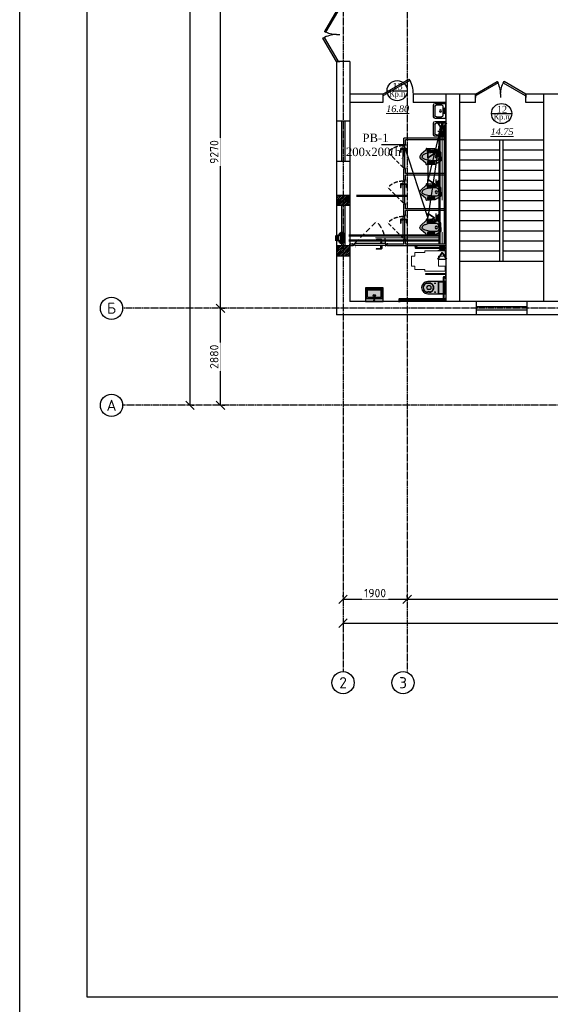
# Model space of a CAD drawing. Header units: inches. Extents: x 8001 to 766003, y -84601 to 563258.
# Tile 27 of 169: x 189106 to 204855, y 129064 to 158280. Entities that reach past the tile are written whole.
import ezdxf
from ezdxf import colors
from ezdxf.entities.mleader import LeaderData, LeaderLine
from ezdxf.enums import TextEntityAlignment as Align
from ezdxf.math import Vec2, Vec3

# ---------------------------------------------------------------- set-up
doc = ezdxf.new("R2010")
doc.units = ezdxf.units.IN
doc.header["$MEASUREMENT"] = 0
for name, pattern in [('ACAD_ISO04W100', [30, 24, -3, 0, -3]), ('Beruniy Xref$0$DASHED', [19.05, 12.7, -6.35]), ('Dashed', [19.05, 12.7, -6.35]), ('HIDDEN', [9.525, 6.35, -3.175])]:
    doc.linetypes.add(name, pattern=pattern)
for name, color, linetype, lineweight in [('.', 7, 'Continuous', 15), ('100_FURNITURE', 15, 'Continuous', 20), ('Text 1', 172, 'Continuous', 25)]:
    doc.layers.add(name, color=color, linetype=linetype, lineweight=lineweight)
doc.layers.add('Oborudovan', color=7, linetype='Continuous', lineweight=50, true_color=0x73109e)
doc.layers.add('Vozduhovod', color=7, linetype='Continuous', lineweight=50, true_color=0x168d87)
for name, color, linetype in [('Аксонометрия', 7, 'Continuous'), ('АСО-сантехника', 22, 'Continuous'), ('Вытяжная', 5, 'Continuous'), ('Осевая линия', 7, 'ACAD_ISO04W100'), ('РАЗРЕЗ', 7, 'Continuous'), ('сан.техника', 146, 'Continuous')]:
    doc.layers.add(name, color=color, linetype=linetype)
doc.styles.add('GOST', font='isocpeur.ttf')
doc.styles.add('Text style', font='isocpeur.ttf', dxfattribs={"height": 250})
doc.styles.add('TIEMS', font='times.ttf')
doc.styles.add('TIMES NEW', font='times.ttf')
doc.dimstyles.new('Dim Style', dxfattribs={"dimtxt": 250, "dimasz": 250, "dimexe": 125, "dimexo": 62.5, "dimgap": 62.5, "dimtad": 1, "dimdec": 0, "dimtxsty": 'Text style', "dimblk": 'OBLIQUE', "dimcen": 250, "dimclrd": 256, "dimclre": 256, "dimclrt": 256, "dimadec": 0, "dimazin": 0, "dimtfac": 1, "dimtdec": 0, "dimtmove": 0, "dimatfit": 3, "dimldrblk": 'OBLIQUE', "dimfxl": 1, "dimlwd": -1, "dimlwe": -1, "dimarcsym": 0})
pattern_1 = [(45, (1858980.19, 2036544.227), (-27.57716447, 27.57716447), []), (45, (1858982.19, 2036544.227), (-27.57716447, 27.57716447), [])]

# ---------------------------------------------------------------- blocks, each defined once
blk = doc.blocks.new('_Oblique')
at = {"color": 0, "linetype": 'ByBlock', "lineweight": -2}
blk.add_line((-0.5, -0.5), (0.5, 0.5), dxfattribs=at)
blk = doc.blocks.new('*D210')
at = {"transparency": 16777216}
for p, q in [((172960, 185656), (172960, 194926)), ((173023, 194926), (173085, 194926)), ((173023, 185656), (173085, 185656))]:
    blk.add_line(p, q, dxfattribs=at)
at = {"layer": 'Defpoints', "color": 0, "transparency": 16777216}
for p in [(172960, 194926), (172960, 194926), (172960, 185656)]:
    blk.add_point(p, dxfattribs=at)
at = {"transparency": 16777216, "xscale": 250, "yscale": 250, "zscale": 250}
for p, rotation in [((172960, 194926), 90), ((172960, 185656), 270)]:
    blk.add_blockref('_Oblique', p, dxfattribs=dict(at, rotation=rotation))
at = {"transparency": 16777216, "insert": (172773, 190291), "char_height": 250, "attachment_point": 5, "rotation": 90, "style": 'Text style', "bg_fill": 3, "box_fill_scale": 1.25, "bg_fill_color": 256, "bg_fill_true_color": 13158600, "bg_fill_transparency": 0}
blk.add_mtext('9270', dxfattribs=at)
blk = doc.blocks.new('*D211')
at = {"transparency": 16777216}
for p, q in [((172054, 182776), (172054, 230196)), ((172117, 230196), (172179, 230196)), ((172117, 182776), (172179, 182776))]:
    blk.add_line(p, q, dxfattribs=at)
at = {"layer": 'Defpoints', "color": 0, "transparency": 16777216}
for p in [(172054, 230196), (172054, 230196), (172054, 182776)]:
    blk.add_point(p, dxfattribs=at)
at = {"transparency": 16777216, "xscale": 250, "yscale": 250, "zscale": 250}
for p, rotation in [((172054, 230196), 90), ((172054, 182776), 270)]:
    blk.add_blockref('_Oblique', p, dxfattribs=dict(at, rotation=rotation))
at = {"transparency": 16777216, "insert": (171867, 206486), "char_height": 250, "attachment_point": 5, "rotation": 90, "style": 'Text style', "bg_fill": 3, "box_fill_scale": 1.25, "bg_fill_color": 256, "bg_fill_true_color": 13158600, "bg_fill_transparency": 0}
blk.add_mtext('47420', dxfattribs=at)
blk = doc.blocks.new('kb-axis')
blk.add_circle((0, 0), 1)
at = {"style": 'GOST'}
blk.add_attdef('AXIS', text='', height=1, dxfattribs=at).set_placement((0, 0), align=Align.MIDDLE_CENTER)
blk = doc.blocks.new('*U289')
at = {"color": 5}
for p, q in [((0, 0), (0, -4)), ((30, 0), (30, -4))]:
    blk.add_line(p, q, dxfattribs=at)
blk.add_lwpolyline([(0, 0), (26, 15), (26.9, 13.5), (0.9, -1.5)], close=True, dxfattribs=at)
blk.add_arc((0, 0), 30, 0, 30, dxfattribs=at)
blk = doc.blocks.new('*U130')
at = {"color": 5}
for p, q in [((-28, 0), (-28, 4)), ((0, 0), (0, 4))]:
    blk.add_line(p, q, dxfattribs=at)
blk.add_lwpolyline([(0, 0), (-24.2, -14), (-25.1, -12.5), (-0.9, 1.5)], close=True, dxfattribs=at)
blk.add_arc((0, 0), 28, 180, 210, dxfattribs=at)
blk = doc.blocks.new('*U131')
at = {"color": 5}
for p, q in [((-32, 0), (-32, 4)), ((0, 0), (0, 4))]:
    blk.add_line(p, q, dxfattribs=at)
blk.add_lwpolyline([(0, 0), (-27.7, -16), (-28.6, -14.5), (-0.9, 1.5)], close=True, dxfattribs=at)
blk.add_arc((0, 0), 32, 180, 210, dxfattribs=at)
blk = doc.blocks.new('*D213')
at = {"transparency": 16777216}
for p, q in [((172960, 182776), (172960, 185656)), ((173023, 185656), (173085, 185656)), ((173023, 182776), (173085, 182776))]:
    blk.add_line(p, q, dxfattribs=at)
at = {"layer": 'Defpoints', "color": 0, "transparency": 16777216}
for p in [(172960, 185656), (172960, 185656), (172960, 182776)]:
    blk.add_point(p, dxfattribs=at)
at = {"transparency": 16777216, "xscale": 250, "yscale": 250, "zscale": 250}
for p, rotation in [((172960, 185656), 90), ((172960, 182776), 270)]:
    blk.add_blockref('_Oblique', p, dxfattribs=dict(at, rotation=rotation))
at = {"transparency": 16777216, "insert": (172773, 184216), "char_height": 250, "attachment_point": 5, "rotation": 90, "style": 'Text style', "bg_fill": 3, "box_fill_scale": 1.25, "bg_fill_color": 256, "bg_fill_true_color": 13158600, "bg_fill_transparency": 0}
blk.add_mtext('2880', dxfattribs=at)
blk = doc.blocks.new('*U290')
at = {"color": 5}
for p, q in [((0, 0), (0, -4)), ((-36, 0), (-36, -4))]:
    blk.add_line(p, q, dxfattribs=at)
blk.add_lwpolyline([(0, 0), (-31.2, 18), (-32.1, 16.5), (-0.9, -1.5)], close=True, dxfattribs=at)
blk.add_arc((0, 0), 36, 150, 180, dxfattribs=at)
blk = doc.blocks.new('*D228')
at = {"transparency": 16777216}
for p, q in [((178498, 177079), (178498, 177142)), ((197618, 177079), (197618, 177142)), ((197618, 177017), (178498, 177017))]:
    blk.add_line(p, q, dxfattribs=at)
at = {"layer": 'Defpoints', "color": 0, "transparency": 16777216}
for p in [(178498, 177017), (178498, 177017), (197618, 177017)]:
    blk.add_point(p, dxfattribs=at)
at = {"transparency": 16777216, "xscale": 250, "yscale": 250, "zscale": 250, "rotation": 180}
blk.add_blockref('_Oblique', (178498, 177017), dxfattribs=at)
at = {"transparency": 16777216, "xscale": 250, "yscale": 250, "zscale": 250}
blk.add_blockref('_Oblique', (197618, 177017), dxfattribs=at)
at = {"transparency": 16777216, "insert": (188058, 177204), "char_height": 250, "attachment_point": 5, "style": 'Text style', "bg_fill": 3, "box_fill_scale": 1.25, "bg_fill_color": 256, "bg_fill_true_color": 13158600, "bg_fill_transparency": 0}
blk.add_mtext('19120', dxfattribs=at)
blk = doc.blocks.new('*D229')
at = {"transparency": 16777216}
for p, q in [((176598, 177079), (176598, 177142)), ((178498, 177079), (178498, 177142)), ((178498, 177017), (176598, 177017))]:
    blk.add_line(p, q, dxfattribs=at)
at = {"layer": 'Defpoints', "color": 0, "transparency": 16777216}
for p in [(176598, 177017), (176598, 177017), (178498, 177017)]:
    blk.add_point(p, dxfattribs=at)
at = {"transparency": 16777216, "xscale": 250, "yscale": 250, "zscale": 250, "rotation": 180}
blk.add_blockref('_Oblique', (176598, 177017), dxfattribs=at)
at = {"transparency": 16777216, "xscale": 250, "yscale": 250, "zscale": 250}
blk.add_blockref('_Oblique', (178498, 177017), dxfattribs=at)
at = {"transparency": 16777216, "insert": (177548, 177204), "char_height": 250, "attachment_point": 5, "style": 'Text style', "bg_fill": 3, "box_fill_scale": 1.25, "bg_fill_color": 256, "bg_fill_true_color": 13158600, "bg_fill_transparency": 0}
blk.add_mtext('1900', dxfattribs=at)
blk = doc.blocks.new('*D230')
at = {"transparency": 16777216}
for p, q in [((176598, 176387), (176598, 176186)), ((176598, 176311), (250528, 176311)), ((250528, 176374), (250528, 176436))]:
    blk.add_line(p, q, dxfattribs=at)
at = {"layer": 'Defpoints', "color": 0, "transparency": 16777216}
for p in [(176598, 176450), (250528, 176311), (250528, 176311)]:
    blk.add_point(p, dxfattribs=at)
at = {"transparency": 16777216, "xscale": 250, "yscale": 250, "zscale": 250, "rotation": 180}
blk.add_blockref('_Oblique', (176598, 176311), dxfattribs=at)
at = {"transparency": 16777216, "xscale": 250, "yscale": 250, "zscale": 250}
blk.add_blockref('_Oblique', (250528, 176311), dxfattribs=at)
at = {"transparency": 16777216, "insert": (213563, 176499), "char_height": 250, "attachment_point": 5, "style": 'Text style', "bg_fill": 3, "box_fill_scale": 1.25, "bg_fill_color": 256, "bg_fill_true_color": 13158600, "bg_fill_transparency": 0}
blk.add_mtext('74330', dxfattribs=at)
blk = doc.blocks.new('fgdsgsfdgsdd')
at = {"layer": '.', "linetype": 'ByBlock', "lineweight": 25, "true_color": 0xffffff}
h = blk.add_hatch(color=7, dxfattribs=at)
h.dxf.hatch_style = 1
h.paths.add_polyline_path([(0, 258), (-405, 258, 0.414214), (-406, 256), (-406, -256, 0.414214), (-405, -258), (0, -258)])
at = {"layer": 'сан.техника'}
for p, q in [((-372, -226), (-372, 223)), ((-372, -226), (-372, 223)), ((-97, 229), (-366, 229)), ((-97, 229), (-366, 229)), ((-342, -195), (-342, 192)), ((-342, -195), (-342, 192)), ((-135, 198), (-336, 198)), ((-135, 198), (-336, 198)), ((-129, -195), (-129, 192)), ((-129, -195), (-129, 192)), ((-91, -226), (-91, 223)), ((-91, -226), (-91, 223)), ((-97, -232), (-366, -232)), ((-97, -232), (-366, -232)), ((-135, -201), (-336, -201)), ((-135, -201), (-336, -201))]:
    blk.add_line(p, q, dxfattribs=at)
blk.add_lwpolyline([(0, -258), (0, 258), (-405, 258, 0.414214), (-406, 256), (-406, -256, 0.414214), (-405, -258)], format="xyb", close=True, dxfattribs=at)
for centre, radius in [((-176, -2), 32), ((-176, -2), 32), ((-176, -2), 22.2), ((-176, -2), 22.2), ((-36, -2), 14.9), ((-36, -2), 14.9)]:
    blk.add_circle(centre, radius, dxfattribs=at)
for centre, start, end in [((-366, 223), 90, 180), ((-366, 223), 90, 180), ((-336, 192), 90, 180), ((-336, 192), 90, 180), ((-135, 192), 0, 90), ((-135, 192), 0, 90), ((-97, 223), 0, 90), ((-97, 223), 0, 90), ((-366, -226), 180, 270), ((-366, -226), 180, 270), ((-336, -195), 180, 270), ((-336, -195), 180, 270), ((-135, -195), 270, 0), ((-135, -195), 270, 0), ((-97, -226), 270, 0), ((-97, -226), 270, 0)]:
    blk.add_arc(centre, 5.97, start, end, dxfattribs=at)
at = {"layer": 'сан.техника', "extrusion": (2.66779e-39, -9.6997e-41, -1)}
blk.add_ellipse((-109, -2), major_axis=(0, -10.5), ratio=0.321168, dxfattribs=at)
blk.add_ellipse((-109, -2), major_axis=(0, -10.5), ratio=0.321168, dxfattribs=at)
blk = doc.blocks.new('gzgzvfzdv')
at = {"layer": '.', "linetype": 'ByBlock', "lineweight": 25, "true_color": 0xffffff}
h = blk.add_hatch(color=7, dxfattribs=at)
h.dxf.hatch_style = 1
edge = h.paths.add_edge_path()
edge.add_arc((-176, -7), 7, 90.0001, 180.3219)
edge.add_line((-183, -7), (-180, -520))
edge.add_arc((0, -520), 180, 180.0001, 360.0001)
edge.add_line((180, -520), (183, -7))
edge.add_arc((176, -7), 7, -0.3218, 90.0001)
edge.add_line((176, 0), (-176, 0))
at = {"layer": 'сан.техника'}
for p, q in [((173, -188), (173, 0)), ((-173, -188), (-173, 0)), ((-173, -206), (173, -206)), ((-163, -198), (163, -198)), ((-130, -317), (-130, -283)), ((130, -317), (130, -283)), ((-147, -300), (-113, -300)), ((-133, -470), (-133, -518)), ((-128, -470), (-128, -520)), ((-50, -447), (-50, -503)), ((-30, -427), (30, -427)), ((50, -447), (50, -503)), ((147, -300), (113, -300)), ((128, -470), (128, -520)), ((133, -470), (133, -518))]:
    blk.add_line(p, q, dxfattribs=at)
blk.add_lwpolyline([(-176, 0, 0.41586), (-183, -7), (-180, -520, 1), (180, -520), (183, -7, 0.41586), (176, 0)], format="xyb", close=True, dxfattribs=at)
for centre in [(-130, -300), (130, -300)]:
    blk.add_circle(centre, 10, dxfattribs=at)
for centre, radius, start, end in [((-163, -188), 10, 180.0001, 270.0001), ((163, -188), 10, 270.0001, 0.0001), ((0, -468), 133, 358.9853, 181.0148), ((0, -520), 133, 178.9853, 1.0148), ((0, -473), 128, 1.193, 178.8072), ((0, -522), 128, 178.946, 1.0542), ((-30, -447), 20, 90.0001, 180.0001), ((0, -503), 50, 180.0001, 270.0001), ((0, -503), 50, 270.0001, 0.0001), ((30, -447), 20, 0.0001, 90.0001)]:
    blk.add_arc(centre, radius, start, end, dxfattribs=at)
blk = doc.blocks.new('sdfhshsggfsfda')
at = {"layer": '100_FURNITURE', "color": 252, "linetype": 'Dashed', "lineweight": 0, "ltscale": 100}
blk.add_lwpolyline([(-150, -1020), (150, -1020), (150, -920), (250, -920), (250, -620), (300, -620), (300, -20), (150, -20), (150, -220), (-150, -220), (-150, -20), (-300, -20), (-300, -620), (-250, -620), (-250, -920), (-150, -920)], close=True, dxfattribs=at)
blk = doc.blocks.new('dfwsgdsfgsdfgfds')
at = {"layer": 'сан.техника'}
for points in [[(-1570, -880, -0.414214), (-1590, -900), (-1630, -900), (-1630, -870), (-1600, -870), (-1600, -20), (-1570, -20), (-1570, -880)], [(-730, -60, 0.414214), (-710, -80), (-80, -80), (-80, -50), (-700, -50), (-700, -20), (-730, -20), (-730, -60)], [(-80, -1380, 0.414214), (-60, -1400), (-20, -1400), (-20, -1370), (-50, -1370), (-50, -20), (-80, -20), (-80, -1380)]]:
    blk.add_lwpolyline(points, format="xyb", dxfattribs=at)
for points in [[(-1610, 0), (-1560, 0), (-1560, -20), (-1610, -20)], [(-790, 0), (-840, 0), (-840, -20), (-790, -20)], [(-690, 0), (-740, 0), (-740, -20), (-690, -20)], [(-40, 0), (-90, 0), (-90, -20), (-40, -20)], [(-1650, -910), (-1650, -860), (-1630, -860), (-1630, -910)], [(0, -1410), (0, -1360), (-20, -1360), (-20, -1410)]]:
    blk.add_lwpolyline(points, close=True, dxfattribs=at)
blk.add_lwpolyline([(-830, -585), (-830, -20), (-800, -20), (-800, -585, -0.414214), (-815, -600), (-815, -600, -0.414214)], format="xyb", close=True, dxfattribs=at)
blk = doc.blocks.new('asdgagasdfds')
at = {"layer": '.', "linetype": 'ByBlock', "lineweight": 25, "true_color": 0xffffff}
h = blk.add_hatch(color=7, dxfattribs=at)
h.dxf.hatch_style = 1
edge = h.paths.add_edge_path()
edge.add_line((0, 0), (0, 110))
edge.add_arc((-26, 110), 25.8, 360, 418.0286)
edge.add_line((-12, 132), (-141, 213))
edge.add_arc((-216, 93), 141, 418.0286, 448.0898)
edge.add_line((-211, 234), (-411, 247))
edge.add_arc((-413, 226), 21.7, 446.0963, 551.1037)
edge.add_arc((-460, 216), 26.9, 298.2408, 371.1037, ccw=False)
edge.add_line((-448, 193), (-587, 70))
edge.add_arc((-527, 2), 90.2, 491.3855, 541.3798)
edge.add_arc((-527, -2), 90.2, 538.6202, 588.6145)
edge.add_line((-587, -70), (-448, -193))
edge.add_arc((-460, -216), 26.9, 348.8963, 421.7592, ccw=False)
edge.add_arc((-413, -226), 21.7, 528.8963, 633.9037)
edge.add_line((-411, -247), (-211, -234))
edge.add_arc((-216, -93), 141, 271.9102, 301.9714)
edge.add_line((-141, -213), (-12, -132))
edge.add_arc((-26, -110), 25.8, 301.9714, 360)
edge.add_line((0, -110), (0, 0))
at = {"layer": 'сан.техника'}
for p, q in [((-408, 188), (-347, 219)), ((-226, 129), (-408, 214)), ((-407, 132), (-231, 216)), ((-407, 159), (-285, 216)), ((-282, 131), (-407, 188)), ((-344, 131), (-407, 159)), ((-347, 219), (-171, 132)), ((-174, 216), (-344, 131)), ((-285, 216), (-171, 158)), ((-171, 187), (-282, 131)), ((-231, 216), (-171, 190)), ((-174, 161), (-226, 129)), ((-226, -129), (-408, -214)), ((-408, -188), (-347, -219)), ((-344, -131), (-407, -159)), ((-282, -131), (-407, -188)), ((-407, -132), (-231, -216)), ((-407, -159), (-285, -216)), ((-347, -219), (-171, -132)), ((-174, -216), (-344, -131)), ((-285, -216), (-171, -158)), ((-171, -187), (-282, -131)), ((-231, -216), (-171, -190)), ((-174, -161), (-226, -129))]:
    blk.add_line(p, q, dxfattribs=at)
for points in [[(0, 0), (0, 110, 0.258751), (-12, 132), (-141, 213, 0.131924), (-211, 234), (-411, 247, 0.493186), (-434, 222, -0.329088), (-448, 193), (-587, 70, 0.221669), (-618, 0, 0.088906)], [(0, 0), (0, -110, -0.258751), (-12, -132), (-141, -213, -0.131924), (-211, -234), (-411, -247, -0.493186), (-434, -222, 0.329088), (-448, -193), (-587, -70, -0.221669), (-618, 0, -0.088906)], [(-61, 0), (-61, 47, 0.354811), (-120, 120, 0.085514), (-469, 82, 0.142911), (-539, 38, 0.179764), (-553, 0, 0.443949)], [(-61, 0), (-61, -47, -0.354811), (-120, -120, -0.085514), (-469, -82, -0.142911), (-539, -38, -0.179764), (-553, 0, -0.443949)]]:
    blk.add_lwpolyline(points, format="xyb", dxfattribs=at)
blk.add_circle((-133, 0), 39, dxfattribs=at)
blk = doc.blocks.new('*U128')
at = {"color": 0, "linetype": 'Beruniy Xref$0$DASHED'}
blk.add_line((-193.5, 2.5), (-141.9, 54.1), dxfattribs=at)
at = {"color": 0}
for p, q in [((-197, 0), (-197, -4)), ((-131, 11.3), (-141.5, 11.3)), ((-141.5, 9.3), (-132, 9.3)), ((-132.5, 2.5), (-132.5, 3.5)), ((-132.5, 3.5), (-128.5, 3.5)), ((-128.5, 2.5), (-132.5, 2.5)), ((-132, 3.6), (-132, 3.5)), ((-131.5, 8.8), (-131.5, 4.1)), ((-129.5, 4.1), (-131.5, 4.1)), ((-129.5, 4.1), (-129.5, 9.8)), ((-129, 3.5), (-129, 3.6)), ((-128.5, 3.5), (-128.5, 2.5)), ((-117, 0), (-117, -4)), ((-141.5, -9.8), (-132, -9.8)), ((-131, -11.8), (-141.5, -11.8)), ((-132.5, -3), (-132.5, -4)), ((-132.5, -4), (-128.5, -4)), ((-132, -4.1), (-132, -4)), ((-131.5, -9.3), (-131.5, -4.6)), ((-129.5, -4.6), (-131.5, -4.6)), ((-129.5, -4.6), (-129.5, -10.3)), ((-129, -4), (-129, -4.1)), ((-128.5, -4), (-128.5, -3))]:
    blk.add_line(p, q, dxfattribs=at)
at = {"color": 0, "const_width": 0.2}
for points in [[(-199.5, 0), (-199.5, 2.5), (-194.5, 2.5), (-194.5, -4), (-192.5, -4), (-192.5, -8.5)], [(-114.5, 0), (-114.5, 2.5), (-119.5, 2.5), (-119.5, -4), (-121.5, -4), (-121.5, -8.5)], [(-193.5, -5), (-193.5, -6.5), (-199.5, -6.5), (-199.5, -4)], [(-120.5, -5), (-120.5, -6.5), (-114.5, -6.5), (-114.5, -4)]]:
    blk.add_lwpolyline(points, dxfattribs=at)
at = {"color": 0}
blk.add_lwpolyline([(-193.5, -3), (-193.5, 2.5), (-120.5, 2.5), (-120.5, -3), (-193.5, -3)], dxfattribs=at)
at = {"color": 0, "linetype": 'Beruniy Xref$0$DASHED'}
blk.add_arc((-193.5, 2.5), 73, 0, 45, dxfattribs=at)
at = {"color": 0}
for centre, radius, start, end in [((-141.5, 10.3), 1, 90, 270), ((-132, 8.8), 0.5, 0, 90), ((-131.5, 3.6), 0.5, 90, 180), ((-131, 9.8), 1.5, 0, 90), ((-129.5, 3.6), 0.5, 0, 90), ((-141.5, -10.8), 1, 90, 270), ((-131.5, -4.1), 0.5, 180, 270), ((-132, -9.3), 0.5, 270, 0), ((-131, -10.3), 1.5, 270, 0), ((-129.5, -4.1), 0.5, 270, 0)]:
    blk.add_arc(centre, radius, start, end, dxfattribs=at)
blk = doc.blocks.new('*U292')
at = {"color": 0, "linetype": 'Beruniy Xref$0$DASHED'}
blk.add_line((-193.5, 2.5), (-141.9, 54.1), dxfattribs=at)
at = {"color": 0}
for p, q in [((-197, 0), (-197, -5.7)), ((-131, 11.3), (-141.5, 11.3)), ((-141.5, 9.3), (-132, 9.3)), ((-132.5, 2.5), (-132.5, 3.5)), ((-132.5, 3.5), (-128.5, 3.5)), ((-128.5, 2.5), (-132.5, 2.5)), ((-132, 3.6), (-132, 3.5)), ((-131.5, 8.8), (-131.5, 4.1)), ((-129.5, 4.1), (-131.5, 4.1)), ((-129.5, 4.1), (-129.5, 9.8)), ((-129, 3.5), (-129, 3.6)), ((-128.5, 3.5), (-128.5, 2.5)), ((-117, 0), (-117, -5.7)), ((-141.5, -9.8), (-132, -9.8)), ((-131, -11.8), (-141.5, -11.8)), ((-132.5, -3), (-132.5, -4)), ((-132.5, -4), (-128.5, -4)), ((-132, -4.1), (-132, -4)), ((-131.5, -9.3), (-131.5, -4.6)), ((-129.5, -4.6), (-131.5, -4.6)), ((-129.5, -4.6), (-129.5, -10.3)), ((-129, -4), (-129, -4.1)), ((-128.5, -4), (-128.5, -3))]:
    blk.add_line(p, q, dxfattribs=at)
at = {"color": 0, "const_width": 0.2}
for points in [[(-199.5, 0), (-199.5, 2.5), (-194.5, 2.5), (-194.5, -4), (-192.5, -4), (-192.5, -8.5)], [(-114.5, 0), (-114.5, 2.5), (-119.5, 2.5), (-119.5, -4), (-121.5, -4), (-121.5, -8.5)], [(-193.5, -5), (-193.5, -8.2), (-199.5, -8.2), (-199.5, -5.7)], [(-120.5, -5), (-120.5, -8.2), (-114.5, -8.2), (-114.5, -5.7)]]:
    blk.add_lwpolyline(points, dxfattribs=at)
at = {"color": 0}
blk.add_lwpolyline([(-193.5, -3), (-193.5, 2.5), (-120.5, 2.5), (-120.5, -3), (-193.5, -3)], dxfattribs=at)
at = {"color": 0, "linetype": 'Beruniy Xref$0$DASHED'}
blk.add_arc((-193.5, 2.5), 73, 0, 45, dxfattribs=at)
at = {"color": 0}
for centre, radius, start, end in [((-141.5, 10.3), 1, 90, 270), ((-132, 8.8), 0.5, 0, 90), ((-131.5, 3.6), 0.5, 90, 180), ((-131, 9.8), 1.5, 0, 90), ((-129.5, 3.6), 0.5, 0, 90), ((-141.5, -10.8), 1, 90, 270), ((-131.5, -4.1), 0.5, 180, 270), ((-132, -9.3), 0.5, 270, 0), ((-131, -10.3), 1.5, 270, 0), ((-129.5, -4.1), 0.5, 270, 0)]:
    blk.add_arc(centre, radius, start, end, dxfattribs=at)
blk = doc.blocks.new('АСО-умывальник 2')
at = {"layer": 'АСО-сантехника'}
for p, q in [((3164350, 85682), (3164705, 85682)), ((3164350, 85682), (3164350, 85194)), ((3164445, 85291), (3164445, 85586)), ((3164660, 85637), (3164495, 85637)), ((3164710, 85291), (3164710, 85591)), ((3164756, 85637), (3164756, 85245)), ((3164705, 85194), (3164350, 85194)), ((3164705, 85194), (3164353, 85194)), ((3164660, 85240), (3164495, 85240))]:
    blk.add_line(p, q, dxfattribs=at)
at = {"layer": 'АСО-сантехника', "extrusion": (0, 0, -1)}
for centre, major_axis, start_param, end_param in [((3164400, 85502), (14.4, 14.4), 3.926991, 10.210176), ((3164400, 85438), (14.4, 14.4), 3.926991, 10.210176), ((3164400, 85367), (14.4, 14.4), 3.926991, 10.210176), ((3164495, 85586), (-35.9, -35.9), 0.785398, 2.356194), ((3164526, 85439), (-25.1, 25.1), 5.497787, 11.780972), ((3164660, 85586), (-35.9, -35.9), 2.356194, 3.809618), ((3164705, 85632), (-35.9, 35.9), 0.785398, 2.257825), ((3164495, 85291), (35.9, 35.9), 2.356194, 3.926991), ((3164660, 85291), (35.9, -35.9), -0.785398, 0.785398), ((3164705, 85245), (35.9, -35.9), -0.785398, 0.785398)]:
    blk.add_ellipse(centre, major_axis=major_axis, ratio=1, start_param=start_param, end_param=end_param, dxfattribs=at)
blk = doc.blocks.new('*U272')
at = {"color": 0, "linetype": 'ByBlock', "lineweight": 50, "ltscale": 100}
blk.add_lwpolyline([(0, 75), (0, -75), (50, -75), (50, 75)], close=True, dxfattribs=at)
at = {"layer": 'Аксонометрия', "ltscale": 5}
blk.add_line((0, 0), (50, 0), dxfattribs=at)
at = {"layer": 'Осевая линия', "ltscale": 2}
blk.add_line((0, 0), (50, 0), dxfattribs=at)
blk = doc.blocks.new('*U273')
at = {"color": 0, "linetype": 'Continuous', "lineweight": -2}
for p, q in [((-125, 0), (125, 0)), ((-125, -250), (0, -50)), ((-125, -250), (125, -250)), ((0, -50), (125, -250))]:
    blk.add_line(p, q, dxfattribs=at)
at = {"layer": 'Аксонометрия'}
for p, q in [((-125, 0), (125, 0)), ((0, -50), (-125, -250)), ((-125, -250), (125, -250)), ((125, -250), (0, -50))]:
    blk.add_line(p, q, dxfattribs=at)
blk = doc.blocks.new('_None')
blk = doc.blocks.new('sjjg')
at = {"layer": '.'}
h = blk.add_hatch(dxfattribs=at)
h.set_pattern_fill('JIS_LC_8', color=32, scale=5)
h.set_pattern_definition(pattern_1)
h.paths.add_polyline_path([(176799.4, 189005.7), (176597.8, 189005.7), (176597.8, 188705.7), (176799.4, 188705.7)])
h.paths.add_polyline_path([(176597.8, 189005.7), (176399.4, 189005.7), (176399.4, 188705.7), (176597.8, 188705.7)])
h = blk.add_hatch(dxfattribs=at)
h.set_pattern_fill('JIS_LC_8', color=32, scale=5)
h.set_pattern_definition(pattern_1)
h.paths.add_polyline_path([(176799.4, 187505.7), (176597.8, 187505.7), (176597.8, 187205.7), (176799.4, 187205.7)])
h.paths.add_polyline_path([(176597.8, 187505.7), (176399.4, 187505.7), (176399.4, 187205.7), (176597.8, 187205.7)])
at = {"color": 1, "linetype": 'Dashed', "ltscale": 2}
for p, q in [((176597.8, 230395.7), (176597.8, 174874.9)), ((178497.8, 220925.7), (178497.8, 174874.9)), ((219347.8, 185655.7), (170054.2, 185655.7)), ((248647.8, 182775.7), (170054.2, 182775.7))]:
    blk.add_line(p, q, dxfattribs=at)
for p, q in [((176399.4, 192975.7), (176399.4, 185455.7)), ((176799.4, 192975.7), (176399.4, 192975.7)), ((176799.4, 192975.7), (176799.4, 185855.7)), ((177773.6, 192005.7), (176799.4, 192005.7)), ((177773.6, 192005.7), (177773.6, 191755.7)), ((179647.8, 192005.7), (178673.6, 192005.7)), ((178673.6, 192005.7), (178673.6, 191755.7)), ((180523.6, 192005.7), (179647.8, 192005.7)), ((179647.8, 192005.7), (179647.8, 185855.7)), ((180047.8, 192005.7), (180047.8, 185855.7)), ((180523.6, 191755.7), (180523.6, 192005.7)), ((183873.6, 192005.7), (182023.6, 192005.7)), ((182023.6, 191755.7), (182023.6, 192005.7)), ((182547.8, 192005.7), (182547.8, 185855.7)), ((177773.6, 191755.7), (176799.4, 191755.7)), ((177773.6, 191755.7), (176799.4, 191755.7)), ((179647.8, 191755.7), (178673.6, 191755.7)), ((180523.6, 191755.7), (180047.8, 191755.7)), ((182547.8, 191755.7), (182023.6, 191755.7)), ((176799.4, 191205.7), (176399.4, 191205.7)), ((180047.8, 190655.7), (182547.8, 190655.7)), ((181247.8, 187055.7), (181247.8, 190655.7)), ((181347.8, 187055.7), (181347.8, 190655.7)), ((180047.8, 190355.7), (181247.8, 190355.7)), ((181347.8, 190355.7), (182547.8, 190355.7)), ((176799.4, 190005.7), (176399.4, 190005.7)), ((180047.8, 190055.7), (181247.8, 190055.7)), ((181347.8, 190055.7), (182547.8, 190055.7)), ((180047.8, 189755.7), (181247.8, 189755.7)), ((181347.8, 189755.7), (182547.8, 189755.7)), ((180047.8, 189455.7), (181247.8, 189455.7)), ((181347.8, 189455.7), (182547.8, 189455.7)), ((180047.8, 189155.7), (181247.8, 189155.7)), ((181347.8, 189155.7), (182547.8, 189155.7)), ((176799.4, 189005.7), (176399.4, 189005.7)), ((180047.8, 188855.7), (181247.8, 188855.7)), ((181347.8, 188855.7), (182547.8, 188855.7)), ((176799.4, 188705.7), (176399.4, 188705.7)), ((180047.8, 188555.7), (181247.8, 188555.7)), ((181347.8, 188555.7), (182547.8, 188555.7)), ((180047.8, 188255.7), (181247.8, 188255.7)), ((181347.8, 188255.7), (182547.8, 188255.7)), ((180047.8, 187955.7), (181247.8, 187955.7)), ((181347.8, 187955.7), (182547.8, 187955.7)), ((180047.8, 187655.7), (181247.8, 187655.7)), ((181347.8, 187655.7), (182547.8, 187655.7)), ((176799.4, 187505.7), (176399.4, 187505.7)), ((180047.8, 187355.7), (181247.8, 187355.7)), ((181347.8, 187355.7), (182547.8, 187355.7)), ((176799.4, 187205.7), (176399.4, 187205.7)), ((180047.8, 187055.7), (182547.8, 187055.7)), ((218947.8, 185855.7), (176799.4, 185855.7)), ((179647.8, 185855.7), (176799.4, 185855.7)), ((180547.8, 185855.7), (180547.8, 185455.7)), ((182047.8, 185855.7), (182047.8, 185455.7)), ((219347.8, 185455.7), (176399.4, 185455.7))]:
    blk.add_line(p, q)
at = {"color": 5}
for p, q in [((176549.4, 191205.7), (176549.4, 190005.7)), ((176649.4, 191205.7), (176649.4, 190005.7)), ((176549.4, 188705.7), (176549.4, 187505.7)), ((176649.4, 188705.7), (176649.4, 187505.7)), ((180547.8, 185705.7), (182047.8, 185705.7)), ((180547.8, 185705.7), (182047.8, 185705.7)), ((180547.8, 185605.7), (182047.8, 185605.7)), ((180547.8, 185605.7), (182047.8, 185605.7))]:
    blk.add_line(p, q, dxfattribs=at)
at = {"layer": 'РАЗРЕЗ', "color": 5, "linetype": 'ByBlock', "lineweight": 25, "ltscale": 2}
for p, q in [((179647.8, 190705.7), (178397.8, 190705.7)), ((178447.8, 190505.7), (178397.8, 190505.7)), ((179647.8, 190655.7), (178447.8, 190655.7)), ((178447.8, 189805.7), (178397.8, 189805.7)), ((179647.8, 189655.7), (178447.8, 189655.7)), ((179647.8, 189605.7), (178447.8, 189605.7)), ((178447.8, 189455.7), (178397.8, 189455.7)), ((178447.8, 188755.7), (178397.8, 188755.7)), ((179647.8, 188605.7), (178447.8, 188605.7)), ((179647.8, 188555.7), (178447.8, 188555.7)), ((178447.8, 188405.7), (178397.8, 188405.7)), ((178447.8, 187705.7), (178397.8, 187705.7)), ((176899.4, 187555.7), (176799.4, 187555.7)), ((176799.4, 187505.7), (176799.4, 187555.7)), ((176899.4, 187505.7), (176799.4, 187505.7)), ((176899.4, 187505.7), (176899.4, 187555.7)), ((177868.1, 187505.7), (177847.4, 187505.7)), ((178397.8, 187555.7), (177899.4, 187555.7)), ((177899.4, 187505.7), (177899.4, 187555.7)), ((179647.8, 187505.7), (177899.4, 187505.7)), ((179647.8, 187555.7), (178447.8, 187555.7))]:
    blk.add_line(p, q, dxfattribs=at)
at = {"layer": 'РАЗРЕЗ', "linetype": 'ByBlock', "lineweight": 25, "ltscale": 2}
blk.add_line((179647.8, 185855.7), (176799.4, 185855.7), dxfattribs=at)
for points in [[(177903.2, 192111.5), (178501.1, 192111.5)], [(181003.3, 191432.2), (181601.2, 191432.2)]]:
    blk.add_lwpolyline(points, dxfattribs=at)
at = {"layer": 'РАЗРЕЗ', "color": 5, "linetype": 'ByBlock', "lineweight": 25, "ltscale": 2}
for points in [[(178397.8, 190505.7), (178397.8, 190705.7)], [(178447.8, 190505.7), (178447.8, 190655.7)], [(178397.8, 189455.7), (178397.8, 189805.7)], [(178447.8, 189655.7), (178447.8, 189805.7)], [(178447.8, 189455.7), (178447.8, 189605.7)], [(178397.8, 188405.7), (178397.8, 188755.7)], [(178447.8, 188605.7), (178447.8, 188755.7)], [(178447.8, 188405.7), (178447.8, 188555.7)], [(178397.8, 187555.7), (178397.8, 187705.7)], [(178447.8, 187555.7), (178447.8, 187705.7)]]:
    blk.add_lwpolyline(points, dxfattribs=at)
at = {"layer": 'РАЗРЕЗ', "linetype": 'ByBlock', "lineweight": 25, "ltscale": 2}
for centre in [(178202.2, 192111.5), (181302.3, 191432.2)]:
    blk.add_circle(centre, 299, dxfattribs=at)
at = {"color": 5, "yscale": 25, "zscale": 25, "rotation": 270}
for name, p, xscale in [('*U130', (176399.4, 194475.7), -25), ('*U131', (176399.4, 192975.7), 25)]:
    blk.add_blockref(name, p, dxfattribs=dict(at, xscale=xscale))
at = {"color": 5, "yscale": 25, "zscale": 25}
for name, p, xscale in [('*U290', (177773.6, 192005.7), -25), ('*U289', (180523.6, 192005.7), 25), ('*U289', (182023.6, 192005.7), -25)]:
    blk.add_blockref(name, p, dxfattribs=dict(at, xscale=xscale))
at = {"color": 216, "lineweight": 30}
for name, p, xscale, yscale, zscale, rotation in [('*U292', (178397.8, 191529.4), 8.749999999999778, 8.749999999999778, 8.749999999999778, 90.00000010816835), ('*U292', (178397.8, 190479.4), 8.749999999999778, 8.749999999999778, 8.749999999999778, 90.00000010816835), ('*U128', (179361.9, 187555.7), 12.49999999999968, 12.49999999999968, 12.49999999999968, 1.081683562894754e-07), ('*U292', (178397.8, 189429.4), 8.749999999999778, 8.749999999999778, 8.749999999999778, 90.00000010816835)]:
    blk.add_blockref(name, p, dxfattribs=dict(at, xscale=xscale, yscale=yscale, zscale=zscale, rotation=rotation))
at = {"color": 1, "linetype": 'ByBlock', "xscale": -1, "rotation": 180}
for p in [(179497.8, 190153.3), (179497.8, 189103.3), (179497.8, 188053.3)]:
    blk.add_blockref('asdgagasdfds', p, dxfattribs=at)
at = {"color": 1, "linetype": 'ByBlock', "rotation": 270}
blk.add_blockref('fgdsgsfdgsdd', (177525.3, 185855.7), dxfattribs=at)
at = {"xscale": 330, "yscale": 330, "zscale": 330}
for p, values in [((169724.2, 185655.7), {'AXIS': 'Б'}), ((169724.2, 182775.7), {'AXIS': 'А'}), ((176597.8, 174544.9), {'AXIS': '2'}), ((178377.8, 174544.9), {'AXIS': '3'})]:
    blk.add_blockref('kb-axis', p, dxfattribs=at).add_auto_attribs(values)
at = {"layer": 'АСО-сантехника', "xscale": 0.9, "yscale": 0.9, "zscale": 0.9, "rotation": 180}
for p in [(3027562.4, 268404.3), (3027562.4, 267870.7)]:
    blk.add_blockref('АСО-умывальник 2', p, dxfattribs=at)
at = {"layer": 'сан.техника', "rotation": 270}
for name, p in [('dfwsgdsfgsdfgfds', (179647.8, 185855.7)), ('sdfhshsggfsfda', (179647.8, 187055.7)), ('gzgzvfzdv', (179627.8, 186266.4))]:
    blk.add_blockref(name, p, dxfattribs=at)
at = {"lineweight": 0, "ltscale": 100, "attachment_point": 5, "style": 'TIEMS'}
for s, insert, char_height, width in [('\\A1;13', (178213.6, 192239.9), 200, 250.18), ('\\A1;Кр.п', (178206, 191991.3), 160, 925.177), ('\\A1;12', (181313.7, 191560.6), 200, 250.18), ('\\A1;Кр.п', (181306.1, 191312.1), 160, 925.177)]:
    blk.add_mtext(s, dxfattribs=dict(at, insert=insert, char_height=char_height, width=width))
at = {"lineweight": 0, "ltscale": 100, "char_height": 200, "attachment_point": 5, "style": 'TIEMS'}
for s, insert in [('\\A1;{\\fTimes New Roman|b0|i1|c204|p18;\\L16.80}', (178216.5, 191572.8)), ('\\A1;{\\fTimes New Roman|b0|i1|c204|p18;\\L14.75}', (181316.6, 190893.5))]:
    blk.add_mtext(s, dxfattribs=dict(at, insert=insert))
for base, p1, p2, picture, middle in [((172054.5, 230195.7), (172054.5, 182775.7), (172054.5, 230195.7), '*D211', (171867, 206485.7)), ((172960.2, 194925.7), (172960.2, 185655.7), (172960.2, 194925.7), '*D210', (172772.7, 190290.7))]:
    dim = blk.add_linear_dim(base=base, p1=p1, p2=p2, angle=90, dimstyle='Dim Style', override={"dimtfill": 1, "dimarcsym": 1})
    dim.commit()
    dim.dimension.update_dxf_attribs({"geometry": picture, "text_midpoint": middle})
dim = blk.add_linear_dim(base=(178497.8, 177016.5), p1=(197617.8, 177016.5), p2=(178497.8, 177016.5), dimstyle='Dim Style', override={"dimtfill": 1, "dimarcsym": 1})
dim.commit()
dim.dimension.update_dxf_attribs({"geometry": '*D228', "text_midpoint": (188057.8, 177204)})
dim = blk.add_linear_dim(base=(250527.8, 176311.2), p1=(176597.8, 176450), p2=(250527.8, 176311.2), text='74330', dimstyle='Dim Style', override={"dimtfill": 1, "dimarcsym": 1})
dim.commit()
dim.dimension.update_dxf_attribs({"geometry": '*D230', "text_midpoint": (213562.8, 176498.7)})
dim = blk.add_linear_dim(base=(172960.2, 185655.7), p1=(172960.2, 182775.7), p2=(172960.2, 185655.7), angle=90, dimstyle='Dim Style', override={"dimtfill": 1, "dimarcsym": 1})
dim.commit()
dim.dimension.update_dxf_attribs({"geometry": '*D213', "text_midpoint": (172772.7, 184215.7)})
dim = blk.add_linear_dim(base=(176597.8, 177016.5), p1=(178497.8, 177016.5), p2=(176597.8, 177016.5), dimstyle='Dim Style', override={"dimtfill": 1, "dimarcsym": 1})
dim.commit()
dim.dimension.update_dxf_attribs({"geometry": '*D229', "text_midpoint": (177547.8, 177204)})

msp = doc.modelspace()

# ---------------------------------------------------------------- block references
msp.add_blockref('sjjg', (22107.029, -35938.091))

# ---------------------------------------------------------------- next in the draw order: linework, layer by layer
for points in [[(189105.77, 198172.808), (289105.77, 198172.808), (289105.77, 128772.808), (189105.77, 128772.808)], [(191105.77, 197672.808), (288605.77, 197672.808), (288605.77, 129272.808), (191105.77, 129272.808)]]:
    msp.add_lwpolyline(points, close=True)
at = {"layer": 'Oborudovan'}
for p, q in [((198653.097, 151955.922), (198639.943, 151955.785)), ((198656.33, 151646.532), (198653.097, 151955.922)), ((198716.055, 151678.484), (198713.506, 151922.117)), ((198539.781, 151862.733), (198541.091, 151737.333)), ((198655.779, 151701.701), (198653.642, 151906.163))]:
    msp.add_line(p, q, dxfattribs=at)
at = {"layer": 'Oborudovan', "ltscale": 10}
for p, q in [((198643.176, 151646.394), (198639.943, 151955.785)), ((198653.136, 151952.218), (198686.821, 151952.57)), ((198539.781, 151862.733), (198552.117, 151862.862)), ((198541.091, 151737.333), (198553.427, 151737.462)), ((198553.427, 151737.462), (198552.117, 151862.862)), ((198656.312, 151648.346), (198689.996, 151648.698))]:
    msp.add_line(p, q, dxfattribs=at)
at = {"layer": 'Oborudovan'}
for points in [[(198539.781, 151862.733), (198524.544, 151862.574), (198525.852, 151737.395), (198541.091, 151737.333)], [(198715.414, 151739.535), (198730.651, 151739.694), (198729.345, 151864.649), (198714.108, 151864.49)]]:
    msp.add_lwpolyline(points, dxfattribs=at)
for centre, radius, start, end in [((198666.368, 151880.885), 75.65, 110.4110803, 171.6863165), ((198681.835, 151921.284), 31.682, 359.6678267, 80.945754), ((198554.857, 151900.411), 37.649, 265.8263933, 346.8151773), ((198554.875, 151697.419), 40.069, 15.8007179, 92.0710268), ((198670.184, 151724.407), 78.42, 191.8308114, 249.8184309), ((198684.83, 151679.509), 31.242, 279.5187664, 3.2056993)]:
    msp.add_arc(centre, radius, start, end, dxfattribs=at)
at = {"layer": 'Text 1', "linetype": 'HIDDEN', "lineweight": 5, "ltscale": 300}
for p, q in [((201645.052, 154833.357), (201645.052, 151617.595)), ((201570.052, 151802.171), (198878.451, 151802.171))]:
    msp.add_line(p, q, dxfattribs=at)
at = {"layer": 'Vozduhovod'}
for p, q in [((201570.052, 151922.244), (201570.052, 154833.357)), ((201570.052, 154833.357), (201720.052, 154833.357)), ((201720.052, 151617.595), (201720.052, 154833.357)), ((201570.052, 151617.595), (201570.052, 153826.516)), ((199100.026, 153056.72), (200597.901, 153056.72)), ((198495.261, 151871.807), (198495.261, 151721.815)), ((198524.544, 151862.574), (198495.261, 151871.807)), ((198525.852, 151737.395), (198495.261, 151721.815)), ((198502.704, 151874.183), (198502.704, 151724.191)), ((201570.052, 151877.171), (198878.451, 151877.171)), ((198878.451, 151727.171), (201570.052, 151727.171))]:
    msp.add_line(p, q, dxfattribs=at)

# ---------------------------------------------------------------- next in the draw order: block references
at = {"layer": 'Vozduhovod', "xscale": -1, "rotation": 270}
msp.add_blockref('*U272', (201645.052, 154873.357), dxfattribs=at)
at = {"layer": 'Vozduhovod', "xscale": -1}
for p in [(201570.052, 154310.556), (201570.052, 153409.201), (201570.052, 152402.36)]:
    msp.add_blockref('*U272', p, dxfattribs=at)
at = {"layer": 'Vozduhovod', "rotation": 269.9999999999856}
msp.add_blockref('*U272', (201645.052, 151526.402), dxfattribs=at)
at = {"layer": 'Вытяжная', "linetype": 'Continuous', "lineweight": -2, "xscale": -1}
for p, rotation in [((201645.052, 154973.357), 180), ((201470.052, 154310.556), 270), ((201470.052, 153409.201), 270), ((201470.052, 152402.36), 270)]:
    msp.add_blockref('*U273', p, dxfattribs=dict(at, rotation=rotation))
at = {"layer": 'Вытяжная', "linetype": 'Continuous', "lineweight": -2}
msp.add_blockref('*U273', (201645.052, 151426.402), dxfattribs=at)

# ---------------------------------------------------------------- next in the draw order: leaders
at = {"layer": 'Text 1', "ltscale": 100}
ml = msp.add_multileader_mtext('Standard', dxfattribs=at)
ml.set_content('PB-1\\P200x200(h)', color=256, style='TIMES NEW')
ml.set_leader_properties(linetype='Continuous', lineweight=25)
ml.set_arrow_properties(name='NONE')
ml.build(insert=Vec2(0, 0))
ml.multileader.update_dxf_attribs({"has_dogleg": 0, "text_left_attachment_type": 6, "text_right_attachment_type": 6, "dogleg_length": 0.36, "arrow_head_size": 0.18})
ctx = ml.context
ctx.base_point, ctx.char_height, ctx.arrow_head_size, ctx.landing_gap_size, ctx.plane_origin = Vec3(198817.749, 154570.011), 250, 0.18, 0.09, Vec3(204435.284, 147507.896)
ctx.left_attachment, ctx.right_attachment, ctx.text_align_type = 6, 6, 1
notes = []
notes.append((ctx, [(1, (1, 1, 0), (200517.641, 154570.011), (-1, 0), 0.36, [(11, [(201220.052, 154310.556), (201220.052, 153469.201), (201220.052, 153469.201), (201220.052, 153469.201), (201220.052, 153469.201), (201220.052, 153469.201), (201220.052, 153469.201), (201220.052, 153469.201), (201220.052, 153469.201), (201220.052, 153469.201), (201645.052, 155223.357), (201220.052, 152412.515)], 0, [])])]))
ctx.mtext.insert, ctx.mtext.rotation, ctx.mtext.width, ctx.mtext.alignment, ctx.mtext.flow_direction = Vec3(199667.515, 154898.958), 6.283185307, 669.84169, 2, 5
for ctx, leaders in notes:
    for number, flags, end, landing, length, lines in leaders:
        leader = LeaderData()
        leader.index, (leader.has_last_leader_line, leader.has_dogleg_vector, leader.attachment_direction) = number, flags
        leader.last_leader_point, leader.dogleg_vector, leader.dogleg_length = Vec3(end), Vec3(landing), length
        for number, points, colour, breaks in lines:
            line = LeaderLine()
            line.index, line.vertices, line.color, line.breaks = number, Vec3.list(points), colors.encode_raw_color(colour), breaks
            leader.lines.append(line)
        ctx.leaders.append(leader)

doc.saveas('drawing.dxf')
